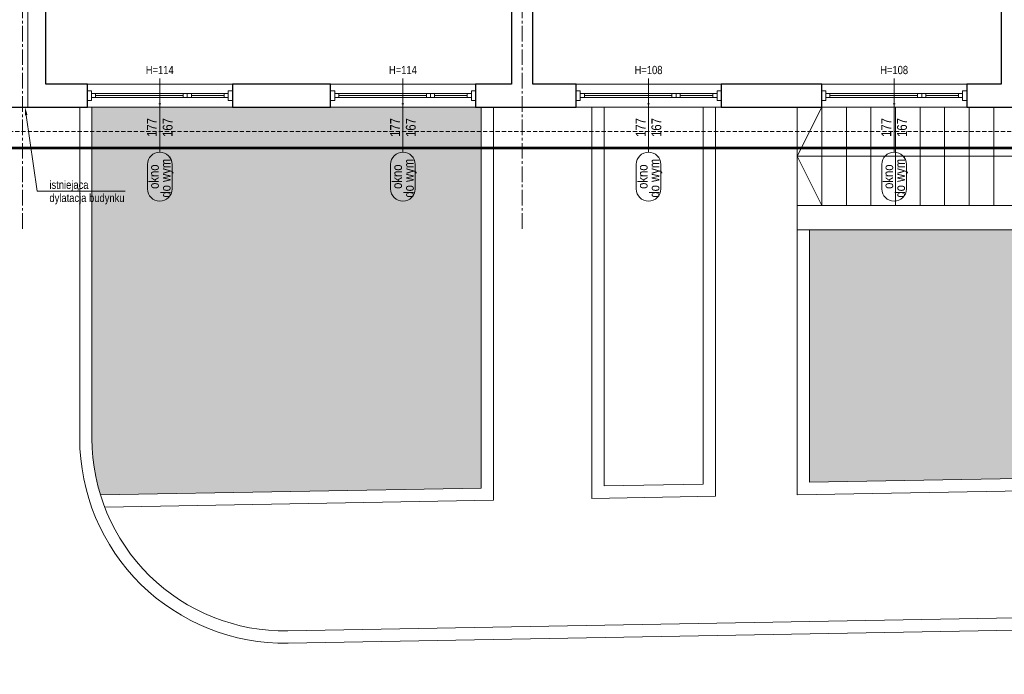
# Model space of a CAD drawing. Header units: millimetres. Extents: x -291747 to 77132, y 46721 to 203932.
# Tile 14 of 110: x 69252 to 70455, y 79997 to 80796. Entities that reach past the tile are written whole.
import ezdxf
from ezdxf import colors
from ezdxf.entities.mleader import LeaderData, LeaderLine
from ezdxf.enums import TextEntityAlignment as Align
from ezdxf.math import Vec2, Vec3

# ---------------------------------------------------------------- set-up
doc = ezdxf.new("R2010")
doc.units = ezdxf.units.MM
doc.header["$MEASUREMENT"] = 0
doc.linetypes.add('xreff_LSN_szatnie_PW_rzuty_14$0$CENTER2', pattern=[28.575000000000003, 19.05, -3.175, 3.175, -3.175])
doc.linetypes.add('xreff_LSN_szatnie_PW_rzuty_14$0$DASHED', pattern=[19.049999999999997, 12.7, -6.35])
doc.layers.get('0').update_dxf_attribs({"lineweight": 9})
for name, color, linetype, lineweight in [('FL-xref', 250, 'Continuous', 9), ('xreff_LSN_szatnie_PW_rzuty_14$0$A hatch', 8, 'Continuous', 5), ('xreff_LSN_szatnie_PW_rzuty_14$0$A opis', 252, 'Continuous', 9), ('xreff_LSN_szatnie_PW_rzuty_14$0$A opis stolarka', 252, 'Continuous', 9), ('xreff_LSN_szatnie_PW_rzuty_14$0$A opis stolarka NWD typ', 252, 'Continuous', 9), ('xreff_LSN_szatnie_PW_rzuty_14$0$A widok', 252, 'Continuous', 9), ('xreff_LSN_szatnie_PW_rzuty_14$0$A widok wyżej', 252, 'xreff_LSN_szatnie_PW_rzuty_14$0$DASHED', 9), ('xreff_LSN_szatnie_PW_rzuty_14$0$A zakres', 252, 'Continuous', 9), ('xreff_LSN_szatnie_PW_rzuty_14$0$A-Glaz', 8, 'Continuous', 9), ('xreff_LSN_szatnie_PW_rzuty_14$0$A-Wall', 252, 'Continuous', 9), ('xreff_LSN_szatnie_PW_rzuty_14$0$S-Grid-Iden', 8, 'xreff_LSN_szatnie_PW_rzuty_14$0$CENTER2', 9)]:
    doc.layers.add(name, color=color, linetype=linetype, lineweight=lineweight)
doc.layers.add('xreff_LSN_szatnie_PW_rzuty_14$0$A opis ppoż okna', color=252, linetype='Continuous', lineweight=9, transparency=0.25)
doc.styles.add('xreff_LSN_szatnie_PW_rzuty_14$0$STYL ASA', font='ARIALN.TTF')

# ---------------------------------------------------------------- blocks, each defined once
blk = doc.blocks.new('xreff_LSN_szatnie_PW_rzuty_14$0$blok do okna')
for points in [[(28.5, 2.499999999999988), (33.5, 2.499999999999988), (33.5, -2.500000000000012), (28.5, -2.500000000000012)], [(33.5, 2.499999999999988), (38.5, 2.499999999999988), (38.5, -2.500000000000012), (33.5, -2.500000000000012)]]:
    blk.add_lwpolyline(points, close=True)
for points in [[(-78.5, -4.440892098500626e-16), (28.5, -4.44089209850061e-16)], [(38.5, -1.154631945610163e-14), (78.5, -4.440892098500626e-16)]]:
    blk.add_lwpolyline(points)
blk = doc.blocks.new('xreff_LSN_szatnie_PW_rzuty_14$0$wtag_LEFT')
at = {"transparency": 33554687, "elevation": 5.768854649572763e-05}
for points in [[(-29.99999999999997, 0), (30.00000000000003, 0)], [(30.00000000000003, 0), (60.00000000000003, 0)]]:
    blk.add_lwpolyline(points, dxfattribs=at)
at = {"layer": 'xreff_LSN_szatnie_PW_rzuty_14$0$A opis stolarka NWD typ', "transparency": 33554687, "elevation": 5.768854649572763e-05}
blk.add_lwpolyline([(-74.99999999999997, 15, 0.9999999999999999), (-74.99999999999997, -14.99999999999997), (-44.99999999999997, -14.99999999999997, 0.9999999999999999), (-44.99999999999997, 15)], format="xyb", close=True, dxfattribs=at)
at = {"ltscale": 0.1, "transparency": 33554687, "style": 'xreff_LSN_szatnie_PW_rzuty_14$0$STYL ASA'}
blk.add_attdef('WINDOWS:PARAPET', text='', height=10, rotation=90, dxfattribs=at).set_placement((70.22468030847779, 0, 5.768854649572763e-05), align=Align.MIDDLE_CENTER)
blk.add_attdef('WINDOWS:SZEROKOŚĆ', text='', height=12, dxfattribs=at).set_placement((0, 0), align=Align.BOTTOM_CENTER)
blk.add_attdef('WINDOWS:WYSOKOŚĆ', text='', height=12, dxfattribs=at).set_placement((0, -3.600000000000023), align=Align.TOP_CENTER)
at = {"layer": 'xreff_LSN_szatnie_PW_rzuty_14$0$A opis ppoż okna', "ltscale": 0.1, "transparency": 33554687, "style": 'xreff_LSN_szatnie_PW_rzuty_14$0$STYL ASA'}
blk.add_attdef('WINDOWS:PPOŻ', text='', height=10, rotation=90, dxfattribs=at).set_placement((30, 0, 5.768854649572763e-05), align=Align.MIDDLE_CENTER)
at = {"layer": 'xreff_LSN_szatnie_PW_rzuty_14$0$A opis stolarka NWD typ', "ltscale": 0.1, "transparency": 33554687, "style": 'xreff_LSN_szatnie_PW_rzuty_14$0$STYL ASA'}
blk.add_attdef('WINDOWS:TYP', text='', height=12, dxfattribs=at).set_placement((-60.00000000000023, -2.400000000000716), align=Align.BOTTOM_CENTER)
blk.add_attdef('WINDOWS:PODTYP', text='', height=12, dxfattribs=at).set_placement((-60.00000000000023, -1.200000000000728), align=Align.TOP_CENTER)
blk = doc.blocks.new('xreff_LSN_szatnie_PW_rzuty_14')
at = {"layer": 'xreff_LSN_szatnie_PW_rzuty_14$0$A hatch', "transparency": 33554495}
h = blk.add_hatch(dxfattribs=at)
h.set_pattern_fill('GRASS', color=256, scale=4)
h.set_pattern_definition([(90, (0, -10000), (-71.84204896, 71.84204896), [19.05, -124.63409792]), (45, (0, -10000), (-71.84204896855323, 71.84204896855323), [19.05, -82.55]), (135, (0, -10000), (-71.84204896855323, -71.84204896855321), [19.05, -82.55])])
edge = h.paths.add_edge_path()
edge.add_spline(control_points=[(73831.49537236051, 78934.68389895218), (73821.36042332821, 78950.88863215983), (73811.24191423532, 78967.06689592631), (73777.87336999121, 79019.68689474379), (73754.29025571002, 79055.7257734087), (73718.41295725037, 79105.3625960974), (73707.36062049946, 79120.02628679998), (73684.5224270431, 79148.7496570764), (73672.73727794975, 79162.80854113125), (73654.37669912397, 79183.3558576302), (73648.13772420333, 79190.12106444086), (73632.68528726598, 79206.36703788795), (73623.35011724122, 79215.75976406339), (73602.49878292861, 79235.86142743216), (73590.89256159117, 79246.5028439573), (73522.60170751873, 79306.13504925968), (73459.3689372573, 79349.99570612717), (73322.17585606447, 79426.90115018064), (73248.21759027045, 79459.94431247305), (73069.96663668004, 79523.19509479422), (72963.11599133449, 79549.7691875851), (72743.28333597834, 79584.7270513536), (72630.30225323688, 79593.1116682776), (72404.8752191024, 79591.7226327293), (72292.42944651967, 79581.94889123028), (72113.07049313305, 79550.95862149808), (72044.06797107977, 79534.984529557), (71910.8954184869, 79495.4976859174), (71846.72573203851, 79471.98481152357), (71725.02086586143, 79417.48038708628), (71667.48643031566, 79386.48901199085), (71560.83007797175, 79317.10625360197), (71511.70912723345, 79278.71606506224), (71449.299355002, 79219.14138223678), (71431.82100063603, 79200.981101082), (71407.01461765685, 79172.78947928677), (71398.98099836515, 79163.23372185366), (71383.39910032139, 79143.80527357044), (71375.85356427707, 79133.93117964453), (71359.01062101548, 79110.82077989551), (71349.87447081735, 79097.4756480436), (71316.17946671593, 79045.23532960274), (71294.19464417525, 79004.53466454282), (71248.09081474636, 78905.25645858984), (71225.83886623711, 78845.34303338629), (71186.66330036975, 78721.60116034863), (71169.73999385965, 78657.77547403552), (71142.39748591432, 78545.80350429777), (71131.45516007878, 78498.07668736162), (71120.4976968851, 78450.28156009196)], knot_values=[0, 0, 0, 0, 57.20706503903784, 57.20706503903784, 187.1819562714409, 187.1819562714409, 242.9538798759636, 242.9538798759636, 298.7258034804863, 298.7258034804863, 326.6117652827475, 326.6117652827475, 366.5321082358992, 366.5321082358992, 413.6403352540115, 413.6403352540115, 636.6013387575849, 636.6013387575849, 859.5623422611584, 859.5623422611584, 1147.494799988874, 1147.494799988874, 1435.42725771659, 1435.42725771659, 1723.359715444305, 1723.359715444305, 1909.892426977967, 1909.892426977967, 2096.425138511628, 2096.425138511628, 2282.957850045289, 2282.957850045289, 2469.49056157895, 2469.49056157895, 2547.228376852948, 2547.228376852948, 2586.097284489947, 2586.097284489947, 2624.966192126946, 2624.966192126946, 2675.594062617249, 2675.594062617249, 2819.436148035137, 2819.436148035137, 3012.724073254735, 3012.724073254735, 3206.011998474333, 3206.011998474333, 3347.114496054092, 3347.114496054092, 3347.114496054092, 3347.114496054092], degree=3, periodic=0)
edge.add_line((71120.4976968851, 78450.28156009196), (73831.4953723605, 78934.68389895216))
h.paths.add_polyline_path([(69699.19427511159, 79521.75866006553), (65252.06331730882, 79442.81853932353), (65252.06331730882, 78327.21501154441), (70701.67605661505, 78327.21501154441), (70701.67605661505, 78536.91380562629, 0.4194217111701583)])
h.paths.add_polyline_path([(66521.5854338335, 80689.2203145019), (65352.684490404, 80689.2203145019), (65352.684490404, 80659.2203145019), (65323.184490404, 80659.2203145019), (65323.184490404, 80689.2203145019), (65229.93869189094, 80689.2203145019), (65239.63971624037, 80142.70828359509), (66521.5854338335, 80165.46384233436)])
edge = h.paths.add_edge_path()
edge.add_line((67744.60449732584, 80689.2203145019), (68718.73525109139, 80689.2203145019))
edge.add_line((68718.73525109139, 80689.2203145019), (68718.73525109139, 80265.30380589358))
edge.add_arc((68483.73525109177, 80265.30380589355), 234.9999999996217, -15.040193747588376, 7.105427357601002e-12, ccw=False)
edge.add_line((68710.68509664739, 80204.32210698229), (67744.60449732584, 80187.1734059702))
edge.add_line((67744.60449732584, 80187.1734059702), (67744.60449732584, 80689.2203145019))
edge = h.paths.add_edge_path()
edge.add_line((69340.24443135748, 80689.2203145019), (69815.684490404, 80689.2203145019))
edge.add_line((69815.684490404, 80689.2203145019), (69815.684490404, 80223.93672736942))
edge.add_line((69815.684490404, 80223.93672736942), (69350.60182599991, 80215.681139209))
edge.add_arc((69575.24443135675, 80284.67896423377), 234.9999999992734, 179.9999999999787, 197.0740716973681, ccw=False)
edge.add_line((69340.24443135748, 80284.67896423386), (69340.24443135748, 80689.2203145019))
edge = h.paths.add_edge_path()
edge.add_line((70216.684490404, 80539.2203145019), (71051.684490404, 80539.2203145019))
edge.add_line((71051.684490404, 80539.2203145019), (71051.684490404, 80689.2203145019))
edge.add_line((71051.684490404, 80689.2203145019), (71234.684490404, 80689.2203145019))
edge.add_line((71234.684490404, 80689.2203145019), (71234.684490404, 80312.98154672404))
edge.add_arc((71169.68449040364, 80312.98154672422), 65.0000000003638, 271.0169389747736, 359.99999999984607, ccw=False)
edge.add_line((71170.83811050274, 80247.99178475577), (70216.684490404, 80231.09201850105))
edge.add_line((70216.684490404, 80231.09201850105), (70216.684490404, 80539.2203145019))
edge = h.paths.add_edge_path()
edge.add_line((72662.67849216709, 80689.2203145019), (72890.684490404, 80689.2203145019))
edge.add_line((72890.684490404, 80689.2203145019), (72890.684490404, 80659.2203145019))
edge.add_line((72890.684490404, 80659.2203145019), (72903.684490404, 80659.2203145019))
edge.add_line((72903.684490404, 80659.2203145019), (72901.84927252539, 80108.69183261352))
edge.add_arc((72897.6784921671, 80343.6548181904), 235.0000000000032, 180, 271.0169389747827, ccw=False)
edge.add_line((72662.67849216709, 80343.6548181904), (72662.67849216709, 80689.2203145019))
at = {"layer": 'xreff_LSN_szatnie_PW_rzuty_14$0$A hatch'}
for points in [[(69325.24443135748, 80689.2203145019), (69325.24443135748, 80284.67896423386, 0.419421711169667), (69579.68143173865, 80034.71834127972), (71174.12149078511, 80063.02092376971, 0.4090245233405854), (71419.684490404, 80312.98154672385), (71419.684490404, 80689.2203145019)], [(69340.24443135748, 80689.2203145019), (69340.24443135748, 80284.67896423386, 0.4194217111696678), (69579.41521171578, 80049.71597865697), (71173.85527076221, 80078.01856114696, 0.409024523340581), (71404.684490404, 80312.98154672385), (71404.684490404, 80689.2203145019)], [(70201.684490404, 80689.2203145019), (70201.684490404, 80215.78617217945), (71171.10433052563, 80232.99414737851, 0.4090245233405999), (71249.684490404, 80312.98154672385), (71249.684490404, 80689.2203145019)], [(70216.684490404, 80539.2203145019), (70216.684490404, 80231.05479713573), (71170.83811050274, 80247.99178475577, 0.4090245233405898), (71234.684490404, 80312.98154672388), (71234.684490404, 80689.2203145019)]]:
    blk.add_lwpolyline(points, format="xyb", dxfattribs=at)
for points in [[(69815.684490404, 80689.2203145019), (69815.684490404, 80223.93672736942), (69350.60182599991, 80215.681139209)], [(69830.684490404, 80689.2203145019), (69830.684490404, 80209.2006263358), (69355.73527714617, 80200.76989906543)], [(69950.684490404, 80689.2203145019), (69950.684490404, 80211.33072202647), (70101.684490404, 80214.01109243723), (70101.684490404, 80689.2203145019)], [(69965.684490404, 80689.2203145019), (69965.684490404, 80226.59934698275), (70086.684490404, 80228.74719347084), (70086.684490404, 80689.2203145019)]]:
    blk.add_lwpolyline(points, dxfattribs=at)
at = {"layer": 'xreff_LSN_szatnie_PW_rzuty_14$0$A widok'}
for points in [[(70231.684490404, 80689.2203145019), (70201.684490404, 80689.2203145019), (70201.684490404, 80569.2203145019), (70231.684490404, 80569.2203145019)], [(70261.684490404, 80689.2203145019), (70231.684490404, 80689.2203145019), (70231.684490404, 80569.2203145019), (70261.684490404, 80569.2203145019)], [(70291.684490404, 80689.2203145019), (70261.684490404, 80689.2203145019), (70261.684490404, 80569.2203145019), (70291.684490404, 80569.2203145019)], [(70321.684490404, 80689.2203145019), (70291.684490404, 80689.2203145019), (70291.684490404, 80569.2203145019), (70321.684490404, 80569.2203145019)], [(70351.684490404, 80689.2203145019), (70321.684490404, 80689.2203145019), (70321.684490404, 80569.2203145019), (70351.684490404, 80569.2203145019)], [(70381.684490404, 80689.2203145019), (70351.684490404, 80689.2203145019), (70351.684490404, 80569.2203145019), (70381.684490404, 80569.2203145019)], [(70411.684490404, 80689.2203145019), (70381.684490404, 80689.2203145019), (70381.684490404, 80569.2203145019), (70411.684490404, 80569.2203145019)], [(70441.684490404, 80689.2203145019), (70411.684490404, 80689.2203145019), (70411.684490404, 80569.2203145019), (70441.684490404, 80569.2203145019)], [(70471.684490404, 80689.2203145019), (70441.684490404, 80689.2203145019), (70441.684490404, 80569.2203145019), (70471.684490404, 80569.2203145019)]]:
    blk.add_lwpolyline(points, close=True, dxfattribs=at)
for points in [[(71021.684490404, 80689.2203145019), (71021.684490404, 80569.2203145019), (70201.684490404, 80569.2203145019), (70201.684490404, 80539.2203145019), (71051.684490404, 80539.2203145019), (71051.684490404, 80689.2203145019)], [(70231.684490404, 80689.2203145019), (70201.684490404, 80629.2203145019), (70231.684490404, 80569.2203145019)], [(70771.684490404, 80629.2203145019), (70201.684490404, 80629.2203145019)]]:
    blk.add_lwpolyline(points, dxfattribs=at)
at = {"layer": 'xreff_LSN_szatnie_PW_rzuty_14$0$A widok wyżej', "linetype": 'xreff_LSN_szatnie_PW_rzuty_14$0$DASHED', "lineweight": 9, "ltscale": 0.2}
for p, q in [((69511.684490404, 80717.22031450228), (69334.684490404, 80717.22031450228)), ((69808.684490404, 80717.22031450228), (69631.684490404, 80717.22031450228)), ((70108.684490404, 80717.22031450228), (69931.684490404, 80717.22031450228)), ((70408.684490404, 80717.22031450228), (70231.684490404, 80717.22031450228)), ((69334.684490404, 80689.2203145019), (69511.684490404, 80689.2203145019)), ((69631.684490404, 80689.2203145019), (69808.684490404, 80689.2203145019)), ((69931.684490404, 80689.2203145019), (70108.684490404, 80689.2203145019)), ((70231.684490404, 80689.2203145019), (70408.684490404, 80689.2203145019))]:
    blk.add_line(p, q, dxfattribs=at)
at = {"layer": 'xreff_LSN_szatnie_PW_rzuty_14$0$A widok wyżej', "ltscale": 0.4}
blk.add_lwpolyline([(65352.684490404, 80659.2203145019), (72855.684490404, 80659.2203145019)], dxfattribs=at)
at = {"layer": 'xreff_LSN_szatnie_PW_rzuty_14$0$A zakres', "linetype": 'xreff_LSN_szatnie_PW_rzuty_14$0$DASHED', "const_width": 3}
blk.add_lwpolyline([(67446.184490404, 82031.22031450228), (67446.184490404, 80639.22031450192), (72869.684490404, 80639.2203145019), (72869.684490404, 82031.22031450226)], close=True, dxfattribs=at)
at = {"layer": 'xreff_LSN_szatnie_PW_rzuty_14$0$A-Glaz', "linetype": 'Continuous', "lineweight": 9}
for p, q in [((69334.684490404, 80717.22031450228), (69511.684490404, 80717.22031450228)), ((69631.684490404, 80717.22031450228), (69808.684490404, 80717.22031450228)), ((69931.684490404, 80717.22031450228), (70108.684490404, 80717.22031450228)), ((70231.684490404, 80717.22031450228), (70408.684490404, 80717.22031450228)), ((69344.684490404, 80700.72031450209), (69344.684490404, 80705.72031450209)), ((69501.684490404, 80700.72031450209), (69501.684490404, 80705.72031450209)), ((69641.684490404, 80700.72031450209), (69641.684490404, 80705.72031450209)), ((69798.684490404, 80700.72031450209), (69798.684490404, 80705.72031450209)), ((69941.684490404, 80700.72031450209), (69941.684490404, 80705.72031450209)), ((70098.684490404, 80700.72031450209), (70098.684490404, 80705.72031450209)), ((70241.684490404, 80700.72031450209), (70241.684490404, 80705.72031450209)), ((70398.684490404, 80700.72031450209), (70398.684490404, 80705.72031450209)), ((69334.684490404, 80689.2203145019), (69511.684490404, 80689.2203145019)), ((69631.684490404, 80689.2203145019), (69808.684490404, 80689.2203145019)), ((69931.684490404, 80689.2203145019), (70108.684490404, 80689.2203145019)), ((70231.684490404, 80689.2203145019), (70408.684490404, 80689.2203145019))]:
    blk.add_line(p, q, dxfattribs=at)
for points in [[(69339.684490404, 80709.22031450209), (69334.684490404, 80709.22031450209), (69334.684490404, 80697.22031450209), (69339.684490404, 80697.22031450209)], [(69339.684490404, 80700.72031450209), (69339.684490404, 80705.72031450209), (69506.684490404, 80705.72031450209), (69506.684490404, 80700.72031450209)], [(69506.684490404, 80709.22031450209), (69511.684490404, 80709.22031450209), (69511.684490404, 80697.22031450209), (69506.684490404, 80697.22031450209)], [(69636.684490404, 80709.22031450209), (69631.684490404, 80709.22031450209), (69631.684490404, 80697.22031450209), (69636.684490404, 80697.22031450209)], [(69636.684490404, 80700.72031450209), (69636.684490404, 80705.72031450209), (69803.684490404, 80705.72031450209), (69803.684490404, 80700.72031450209)], [(69803.684490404, 80709.22031450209), (69808.684490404, 80709.22031450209), (69808.684490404, 80697.22031450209), (69803.684490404, 80697.22031450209)], [(69936.684490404, 80709.22031450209), (69931.684490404, 80709.22031450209), (69931.684490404, 80697.22031450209), (69936.684490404, 80697.22031450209)], [(69936.684490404, 80700.72031450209), (69936.684490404, 80705.72031450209), (70103.684490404, 80705.72031450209), (70103.684490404, 80700.72031450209)], [(70103.684490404, 80709.22031450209), (70108.684490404, 80709.22031450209), (70108.684490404, 80697.22031450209), (70103.684490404, 80697.22031450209)], [(70236.684490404, 80709.22031450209), (70231.684490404, 80709.22031450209), (70231.684490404, 80697.22031450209), (70236.684490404, 80697.22031450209)], [(70236.684490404, 80700.72031450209), (70236.684490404, 80705.72031450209), (70403.684490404, 80705.72031450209), (70403.684490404, 80700.72031450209)], [(70403.684490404, 80709.22031450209), (70408.684490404, 80709.22031450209), (70408.684490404, 80697.22031450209), (70403.684490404, 80697.22031450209)]]:
    blk.add_lwpolyline(points, close=True, dxfattribs=at)
at = {"layer": 'xreff_LSN_szatnie_PW_rzuty_14$0$A-Wall', "linetype": 'Continuous', "lineweight": 25}
for p, q in [((70450.684490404, 81222.22031450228), (70450.684490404, 80717.22031450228)), ((69283.684490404, 80717.22031450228), (69283.684490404, 81025.22031450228)), ((69852.684490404, 81029.22031450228), (69852.684490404, 80717.22031450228)), ((69878.684490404, 80717.22031450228), (69878.684490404, 81029.22031450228)), ((69334.684490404, 80717.22031450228), (69283.684490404, 80717.22031450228)), ((69334.684490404, 80689.2203145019), (69334.684490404, 80717.22031450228)), ((69511.684490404, 80717.22031450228), (69511.684490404, 80689.2203145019)), ((69631.684490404, 80717.22031450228), (69511.684490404, 80717.22031450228)), ((69631.684490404, 80689.2203145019), (69631.684490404, 80717.22031450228)), ((69808.684490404, 80717.22031450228), (69808.684490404, 80689.2203145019)), ((69852.684490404, 80717.22031450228), (69808.684490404, 80717.22031450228)), ((69931.684490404, 80717.22031450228), (69878.684490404, 80717.22031450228)), ((69931.684490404, 80689.2203145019), (69931.684490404, 80717.22031450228)), ((70108.684490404, 80717.22031450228), (70108.684490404, 80689.2203145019)), ((70231.684490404, 80717.22031450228), (70108.684490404, 80717.22031450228)), ((70231.684490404, 80689.2203145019), (70231.684490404, 80717.22031450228)), ((70408.684490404, 80717.22031450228), (70408.684490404, 80689.2203145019)), ((70450.684490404, 80717.22031450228), (70408.684490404, 80717.22031450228)), ((69226.684490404, 80689.2203145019), (69334.684490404, 80689.2203145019)), ((69511.684490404, 80689.2203145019), (69631.684490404, 80689.2203145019)), ((69808.684490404, 80689.2203145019), (69931.684490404, 80689.2203145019)), ((70108.684490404, 80689.2203145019), (70231.684490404, 80689.2203145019)), ((70408.684490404, 80689.2203145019), (70528.684490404, 80689.2203145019))]:
    blk.add_line(p, q, dxfattribs=at)
at = {"layer": 'xreff_LSN_szatnie_PW_rzuty_14$0$A-Wall'}
blk.add_lwpolyline([(69261.684490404, 80689.2203145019), (69261.684490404, 81025.22031450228)], dxfattribs=at)
at = {"layer": 'xreff_LSN_szatnie_PW_rzuty_14$0$S-Grid-Iden'}
for points in [[(69255.184490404, 82131.22031450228), (69255.184490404, 80539.2203145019)], [(69865.684490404, 82131.22031450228), (69865.684490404, 80539.2203145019)]]:
    blk.add_lwpolyline(points, dxfattribs=at)
at = {"layer": 'xreff_LSN_szatnie_PW_rzuty_14$0$A opis stolarka', "linetype": 'Continuous', "lineweight": 9}
ref = blk.add_blockref('xreff_LSN_szatnie_PW_rzuty_14$0$wtag_LEFT', (69423.0188621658, 80664.2203145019, -20.0000576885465), dxfattribs=dict(at, rotation=89.99999999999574))
ref.add_attrib('WINDOWS:TYP', 'okno', dxfattribs={"layer": 'xreff_LSN_szatnie_PW_rzuty_14$0$A opis stolarka NWD typ', "ltscale": 0.1, "height": 12, "rotation": 90, "style": 'xreff_LSN_szatnie_PW_rzuty_14$0$STYL ASA'}).set_placement((69425.4188621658, 80604.2203145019, -20.0000576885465), align=Align.BOTTOM_CENTER)
ref.add_attrib('WINDOWS:PODTYP', 'do wym.', dxfattribs={"layer": 'xreff_LSN_szatnie_PW_rzuty_14$0$A opis stolarka NWD typ', "ltscale": 0.1, "height": 12, "rotation": 90, "style": 'xreff_LSN_szatnie_PW_rzuty_14$0$STYL ASA'}).set_placement((69424.2188621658, 80604.2203145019, -20.0000576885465), align=Align.TOP_CENTER)
ref.add_attrib('WINDOWS:SZEROKOŚĆ', '177', dxfattribs={"layer": '0', "ltscale": 0.1, "height": 12, "rotation": 90, "style": 'xreff_LSN_szatnie_PW_rzuty_14$0$STYL ASA'}).set_placement((69423.0188621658, 80664.2203145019, -20.0000576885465), align=Align.BOTTOM_CENTER)
ref.add_attrib('WINDOWS:WYSOKOŚĆ', '167', dxfattribs={"layer": '0', "ltscale": 0.1, "height": 12, "rotation": 90, "style": 'xreff_LSN_szatnie_PW_rzuty_14$0$STYL ASA'}).set_placement((69426.61886216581, 80664.2203145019, -20.0000576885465), align=Align.TOP_CENTER)
ref.add_attrib('WINDOWS:PPOŻ', '-', dxfattribs={"layer": 'xreff_LSN_szatnie_PW_rzuty_14$0$A opis ppoż okna', "ltscale": 0.1, "height": 10, "style": 'xreff_LSN_szatnie_PW_rzuty_14$0$STYL ASA'}).set_placement((69423.0188621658, 80694.2203145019, -20), align=Align.MIDDLE_CENTER)
ref.add_attrib('WINDOWS:PARAPET', 'H=114', dxfattribs={"layer": '0', "ltscale": 0.1, "height": 10, "style": 'xreff_LSN_szatnie_PW_rzuty_14$0$STYL ASA'}).set_placement((69423.0188621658, 80734.44499481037, -20), align=Align.MIDDLE_CENTER)
ref = blk.add_blockref('xreff_LSN_szatnie_PW_rzuty_14$0$wtag_LEFT', (69720.0188621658, 80664.2203145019, -20.0000576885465), dxfattribs=dict(at, rotation=89.99999999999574))
ref.add_attrib('WINDOWS:TYP', 'okno', dxfattribs={"layer": 'xreff_LSN_szatnie_PW_rzuty_14$0$A opis stolarka NWD typ', "ltscale": 0.1, "height": 12, "rotation": 90, "style": 'xreff_LSN_szatnie_PW_rzuty_14$0$STYL ASA'}).set_placement((69722.4188621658, 80604.2203145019, -20.0000576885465), align=Align.BOTTOM_CENTER)
ref.add_attrib('WINDOWS:PODTYP', 'do wym.', dxfattribs={"layer": 'xreff_LSN_szatnie_PW_rzuty_14$0$A opis stolarka NWD typ', "ltscale": 0.1, "height": 12, "rotation": 90, "style": 'xreff_LSN_szatnie_PW_rzuty_14$0$STYL ASA'}).set_placement((69721.2188621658, 80604.2203145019, -20.0000576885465), align=Align.TOP_CENTER)
ref.add_attrib('WINDOWS:SZEROKOŚĆ', '177', dxfattribs={"layer": '0', "ltscale": 0.1, "height": 12, "rotation": 90, "style": 'xreff_LSN_szatnie_PW_rzuty_14$0$STYL ASA'}).set_placement((69720.0188621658, 80664.2203145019, -20.0000576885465), align=Align.BOTTOM_CENTER)
ref.add_attrib('WINDOWS:WYSOKOŚĆ', '167', dxfattribs={"layer": '0', "ltscale": 0.1, "height": 12, "rotation": 90, "style": 'xreff_LSN_szatnie_PW_rzuty_14$0$STYL ASA'}).set_placement((69723.61886216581, 80664.2203145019, -20.0000576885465), align=Align.TOP_CENTER)
ref.add_attrib('WINDOWS:PPOŻ', '-', dxfattribs={"layer": 'xreff_LSN_szatnie_PW_rzuty_14$0$A opis ppoż okna', "ltscale": 0.1, "height": 10, "style": 'xreff_LSN_szatnie_PW_rzuty_14$0$STYL ASA'}).set_placement((69720.0188621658, 80694.2203145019, -20), align=Align.MIDDLE_CENTER)
ref.add_attrib('WINDOWS:PARAPET', 'H=114', dxfattribs={"layer": '0', "ltscale": 0.1, "height": 10, "style": 'xreff_LSN_szatnie_PW_rzuty_14$0$STYL ASA'}).set_placement((69720.0188621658, 80734.44499481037, -20), align=Align.MIDDLE_CENTER)
ref = blk.add_blockref('xreff_LSN_szatnie_PW_rzuty_14$0$wtag_LEFT', (70020.0188621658, 80664.2203145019, -20.0000576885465), dxfattribs=dict(at, rotation=89.99999999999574))
ref.add_attrib('WINDOWS:TYP', 'okno', dxfattribs={"layer": 'xreff_LSN_szatnie_PW_rzuty_14$0$A opis stolarka NWD typ', "ltscale": 0.1, "height": 12, "rotation": 90, "style": 'xreff_LSN_szatnie_PW_rzuty_14$0$STYL ASA'}).set_placement((70022.4188621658, 80604.2203145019, -20.0000576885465), align=Align.BOTTOM_CENTER)
ref.add_attrib('WINDOWS:PODTYP', 'do wym.', dxfattribs={"layer": 'xreff_LSN_szatnie_PW_rzuty_14$0$A opis stolarka NWD typ', "ltscale": 0.1, "height": 12, "rotation": 90, "style": 'xreff_LSN_szatnie_PW_rzuty_14$0$STYL ASA'}).set_placement((70021.2188621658, 80604.2203145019, -20.0000576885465), align=Align.TOP_CENTER)
ref.add_attrib('WINDOWS:SZEROKOŚĆ', '177', dxfattribs={"layer": '0', "ltscale": 0.1, "height": 12, "rotation": 90, "style": 'xreff_LSN_szatnie_PW_rzuty_14$0$STYL ASA'}).set_placement((70020.0188621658, 80664.2203145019, -20.0000576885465), align=Align.BOTTOM_CENTER)
ref.add_attrib('WINDOWS:WYSOKOŚĆ', '167', dxfattribs={"layer": '0', "ltscale": 0.1, "height": 12, "rotation": 90, "style": 'xreff_LSN_szatnie_PW_rzuty_14$0$STYL ASA'}).set_placement((70023.61886216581, 80664.2203145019, -20.0000576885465), align=Align.TOP_CENTER)
ref.add_attrib('WINDOWS:PPOŻ', '-', dxfattribs={"layer": 'xreff_LSN_szatnie_PW_rzuty_14$0$A opis ppoż okna', "ltscale": 0.1, "height": 10, "style": 'xreff_LSN_szatnie_PW_rzuty_14$0$STYL ASA'}).set_placement((70020.0188621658, 80694.2203145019, -20), align=Align.MIDDLE_CENTER)
ref.add_attrib('WINDOWS:PARAPET', 'H=108', dxfattribs={"layer": '0', "ltscale": 0.1, "height": 10, "style": 'xreff_LSN_szatnie_PW_rzuty_14$0$STYL ASA'}).set_placement((70020.0188621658, 80734.44499481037, -20), align=Align.MIDDLE_CENTER)
ref = blk.add_blockref('xreff_LSN_szatnie_PW_rzuty_14$0$wtag_LEFT', (70320.0188621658, 80664.2203145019, -20.0000576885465), dxfattribs=dict(at, rotation=89.99999999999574))
ref.add_attrib('WINDOWS:TYP', 'okno', dxfattribs={"layer": 'xreff_LSN_szatnie_PW_rzuty_14$0$A opis stolarka NWD typ', "ltscale": 0.1, "height": 12, "rotation": 90, "style": 'xreff_LSN_szatnie_PW_rzuty_14$0$STYL ASA'}).set_placement((70322.4188621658, 80604.2203145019, -20.0000576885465), align=Align.BOTTOM_CENTER)
ref.add_attrib('WINDOWS:PODTYP', 'do wym.', dxfattribs={"layer": 'xreff_LSN_szatnie_PW_rzuty_14$0$A opis stolarka NWD typ', "ltscale": 0.1, "height": 12, "rotation": 90, "style": 'xreff_LSN_szatnie_PW_rzuty_14$0$STYL ASA'}).set_placement((70321.2188621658, 80604.2203145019, -20.0000576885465), align=Align.TOP_CENTER)
ref.add_attrib('WINDOWS:SZEROKOŚĆ', '177', dxfattribs={"layer": '0', "ltscale": 0.1, "height": 12, "rotation": 90, "style": 'xreff_LSN_szatnie_PW_rzuty_14$0$STYL ASA'}).set_placement((70320.0188621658, 80664.2203145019, -20.0000576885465), align=Align.BOTTOM_CENTER)
ref.add_attrib('WINDOWS:WYSOKOŚĆ', '167', dxfattribs={"layer": '0', "ltscale": 0.1, "height": 12, "rotation": 90, "style": 'xreff_LSN_szatnie_PW_rzuty_14$0$STYL ASA'}).set_placement((70323.61886216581, 80664.2203145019, -20.0000576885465), align=Align.TOP_CENTER)
ref.add_attrib('WINDOWS:PPOŻ', '-', dxfattribs={"layer": 'xreff_LSN_szatnie_PW_rzuty_14$0$A opis ppoż okna', "ltscale": 0.1, "height": 10, "style": 'xreff_LSN_szatnie_PW_rzuty_14$0$STYL ASA'}).set_placement((70320.0188621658, 80694.2203145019, -20), align=Align.MIDDLE_CENTER)
ref.add_attrib('WINDOWS:PARAPET', 'H=108', dxfattribs={"layer": '0', "ltscale": 0.1, "height": 10, "style": 'xreff_LSN_szatnie_PW_rzuty_14$0$STYL ASA'}).set_placement((70320.0188621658, 80734.44499481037, -20), align=Align.MIDDLE_CENTER)
at = {"layer": 'xreff_LSN_szatnie_PW_rzuty_14$0$A-Glaz', "linetype": 'Continuous', "lineweight": 9, "extrusion": (0, 0, -1), "zscale": -1, "rotation": 180}
for p in [(-69423.184490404, 80703.22031450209), (-69720.184490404, 80703.22031450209), (-70020.184490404, 80703.22031450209), (-70320.184490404, 80703.22031450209)]:
    blk.add_blockref('xreff_LSN_szatnie_PW_rzuty_14$0$blok do okna', p, dxfattribs=at)
at = {"layer": 'xreff_LSN_szatnie_PW_rzuty_14$0$A opis', "linetype": 'Continuous', "lineweight": 9}
ml = blk.add_multileader_mtext('Standard', dxfattribs=at)
ml.set_content('istniejąca dylatacja budynku', color=256, style='xreff_LSN_szatnie_PW_rzuty_14$0$STYL ASA')
ml.set_leader_properties()
ml.build(insert=Vec2(0, 0))
ml.multileader.update_dxf_attribs({"text_left_attachment_type": 6, "text_right_attachment_type": 6, "dogleg_length": 3, "arrow_head_size": 10})
ctx = ml.context
ctx.base_point, ctx.char_height, ctx.arrow_head_size, ctx.landing_gap_size, ctx.plane_origin = Vec3(69278.2532722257, 80586.3911459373), 10, 10, 10, Vec3(68994.05575788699, 80092.99775506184)
ctx.left_attachment, ctx.right_attachment = 6, 6
notes = []
notes.append((ctx, [(0, (1, 1, 0), (69273.26123190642, 80586.39818571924), (1, 0), 4.992040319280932, [(0, [(69258.434490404, 80689.2203145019)], 0, [])])]))
ctx.mtext.insert, ctx.mtext.width, ctx.mtext.line_spacing_factor, ctx.mtext.flow_direction = Vec3(69288.2532722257, 80599.33111865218), 91.73818010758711, 0.9600000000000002, 5
for ctx, leaders in notes:
    for number, flags, end, landing, length, lines in leaders:
        leader = LeaderData()
        leader.index, (leader.has_last_leader_line, leader.has_dogleg_vector, leader.attachment_direction) = number, flags
        leader.last_leader_point, leader.dogleg_vector, leader.dogleg_length = Vec3(end), Vec3(landing), length
        for number, points, colour, breaks in lines:
            line = LeaderLine()
            line.index, line.vertices, line.color, line.breaks = number, Vec3.list(points), colors.encode_raw_color(colour), breaks
            leader.lines.append(line)
        ctx.leaders.append(leader)

msp = doc.modelspace()

# ---------------------------------------------------------------- block references
at = {"layer": 'FL-xref'}
msp.add_blockref('xreff_LSN_szatnie_PW_rzuty_14', (0, 0), dxfattribs=at)

doc.saveas('drawing.dxf')
